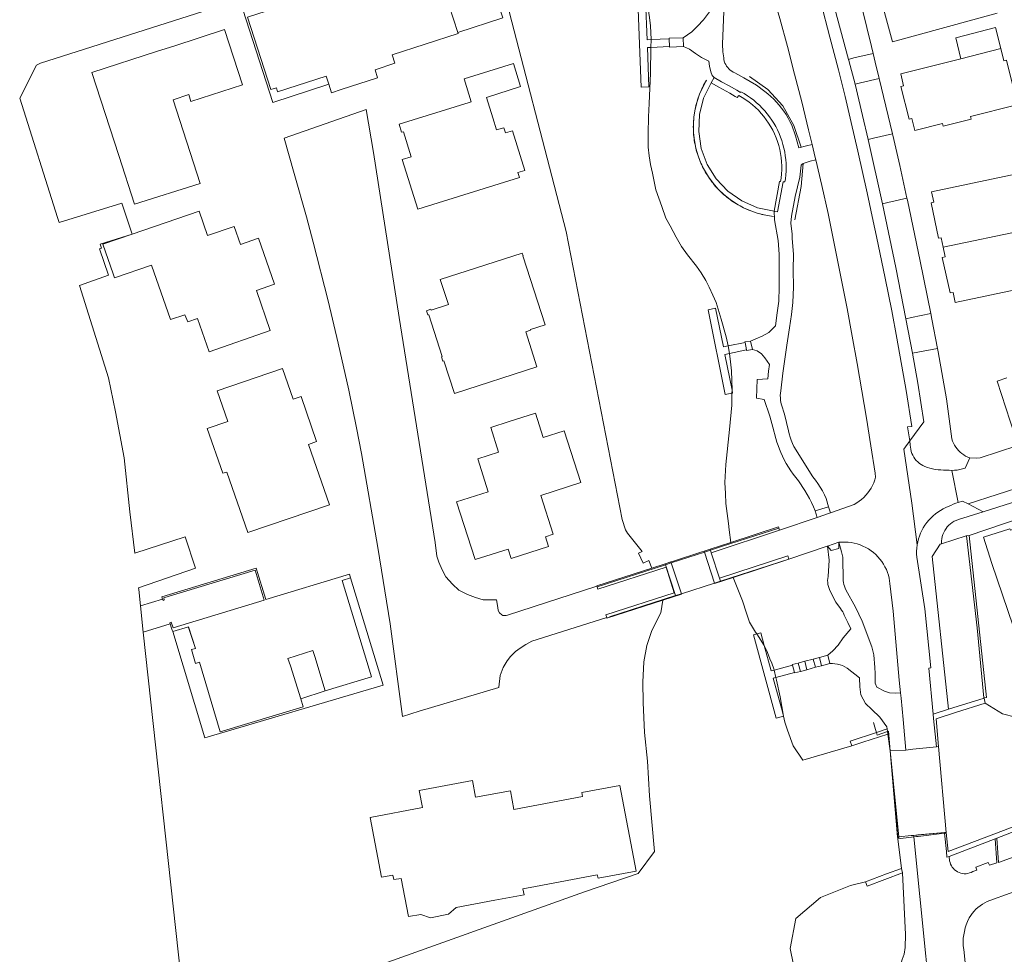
# Model space of a CAD drawing. Header units: metres. Extents: x 89888 to 94270, y 464165 to 468904.
# Tile 20 of 256: x 90819 to 90933, y 465674 to 465782. Entities that reach past the tile are written whole.
import ezdxf

# ---------------------------------------------------------------- set-up
doc = ezdxf.new("R2010")
doc.units = ezdxf.units.M
for name, color, linetype, lineweight in [('B_BEBOUWINGSGRENS_0', 251, 'CONTINUOUS', 13), ('B_LUIFEL_1', 251, 'CONTINUOUS', 13), ('B_OVERBOUWLIJN_LIJN_1', 251, 'CONTINUOUS', 13), ('B_TUSSENMUUR_0', 251, 'CONTINUOUS', 13), ('G_GRENS_ALGEMEEN_0', 251, 'CONTINUOUS', 13), ('K_KUNSTWERKGRENS_1', 251, 'CONTINUOUS', 13), ('K_STEIGER_1', 251, 'CONTINUOUS', 13), ('Q_BALUSTRADE_LIJN_1', 251, 'CONTINUOUS', 13), ('T_HEK_LIJN_0', 251, 'CONTINUOUS', 13), ('T_MUUR_30CM_0', 251, 'CONTINUOUS', 13), ('T_WALBESCHERMING_0', 251, 'CONTINUOUS', 13), ('V_WEGGRENS_0', 251, 'CONTINUOUS', 13), ('V_WEGGRENS_1', 251, 'CONTINUOUS', 13), ('W_WALBESCHERMING_LIJN_0', 251, 'CONTINUOUS', 13), ('W_WATERGRENS_0', 251, 'CONTINUOUS', 13)]:
    doc.layers.add(name, color=color, linetype=linetype, lineweight=lineweight)

msp = doc.modelspace()

# ---------------------------------------------------------------- linework, layer by layer
at = {"layer": 'B_BEBOUWINGSGRENS_0'}
for p, q in [((90845.13, 465774.84), (90843.07, 465781.23)), ((90933.06, 465777.63), (90932.71, 465779.02)), ((90863.72, 465769.42), (90864.59, 465766.54)), ((90882.28, 465734.91), (90879.87, 465734.14)), ((90835.95, 465715.33), (90835.91, 465715.46)), ((90836.77, 465712.64), (90836.73, 465712.75)), ((90838.89, 465712.3), (90837.07, 465711.73)), ((90861.2, 465683.39), (90862.48, 465683.62))]:
    msp.add_line(p, q, dxfattribs=at)
for points in [[(90930.54, 465789.65), (90918.43, 465786.33), (90920.21, 465779.81), (90932.28, 465783.11)], [(90869.99, 465780.87), (90868.48, 465785.52), (90867.56, 465788.36), (90864.67, 465787.43), (90863.27, 465786.97), (90862.97, 465787.92)], [(90855.3, 465785.75), (90845.7, 465782.67), (90848.4, 465774.31), (90849.04, 465774.51), (90849.19, 465774.04), (90854.8, 465775.84), (90855.1, 465774.91)], [(90843.07, 465781.23), (90837.19, 465779.32), (90835.31, 465778.73), (90827.75, 465776.27), (90830.84, 465766.67), (90832.67, 465761.07), (90840.23, 465763.47), (90837.12, 465773.12), (90838.92, 465773.71), (90839.18, 465772.92), (90845.13, 465774.84)], [(90855.1, 465774.91), (90855.42, 465773.92), (90856.53, 465774.29), (90860.72, 465775.64), (90860.44, 465776.59), (90862.72, 465777.34), (90862.42, 465778.29), (90870.02, 465780.75), (90869.99, 465780.87)], [(90932.71, 465779.02), (90932.09, 465781.45), (90927.49, 465780.27), (90928.08, 465777.86)], [(90864.59, 465766.54), (90863.55, 465766.23), (90865.37, 465760.49), (90877.11, 465764.14), (90876.93, 465764.72), (90877.72, 465764.97), (90876.3, 465769.55), (90875.51, 465769.31), (90875.32, 465769.89), (90874.46, 465769.63), (90874.02, 465771.02), (90873.31, 465773.37), (90877.25, 465774.64), (90876.42, 465777.31), (90870.71, 465775.53), (90871.55, 465772.89), (90871.32, 465772.81), (90863.24, 465770.29), (90863.5, 465769.37), (90863.72, 465769.42)], [(90928.08, 465777.86), (90921.15, 465776.13), (90921.48, 465774.72), (90921.17, 465774.64), (90922.12, 465770.89), (90922.43, 465770.96), (90922.76, 465769.57), (90925.95, 465770.36), (90926.03, 465770.06), (90929.29, 465770.89), (90929.2, 465771.19), (90934.38, 465772.48), (90934.06, 465773.9), (90934.29, 465773.96), (90933.34, 465777.7), (90933.06, 465777.63)], [(90939.39, 465758.91), (90938.03, 465765.31), (90924.7, 465762.49), (90924.96, 465761.29), (90924.65, 465761.22), (90925.5, 465757.13), (90925.83, 465757.2), (90926.05, 465756.09)], [(90832.4, 465757.61), (90829, 465756.44), (90830.18, 465753.04), (90830.35, 465752.58), (90834.64, 465754.04), (90836.81, 465747.75), (90838.48, 465748.31), (90838.8, 465747.49), (90839.93, 465747.87), (90841.28, 465744.02), (90848.33, 465746.47), (90846.73, 465751.12), (90848.81, 465751.82), (90846.96, 465757.14), (90844.91, 465756.43), (90844.16, 465758.5), (90841.1, 465757.46), (90840.11, 465760.27), (90832.4, 465757.61)], [(90926.05, 465756.09), (90926.26, 465754.99), (90925.93, 465754.92), (90926.85, 465750.82), (90927.18, 465750.89), (90927.43, 465749.7), (90940.74, 465752.52)], [(90868.9, 465749.48), (90866.9, 465748.84), (90866.87, 465748.93), (90866.38, 465748.77), (90866.54, 465748.28), (90866.64, 465748.3), (90868.2, 465743.48), (90868.11, 465743.45), (90868.27, 465742.95), (90868.37, 465742.98), (90869.63, 465739.21), (90879.13, 465742.3), (90877.85, 465746.32), (90878.4, 465746.52), (90878.4, 465746.59), (90880.09, 465747.14), (90877.5, 465755.1)], [(90877.5, 465755.1), (90877.54, 465755.11), (90877.44, 465755.43), (90867.95, 465752.37), (90868.9, 465749.48)], [(90849.75, 465742.09), (90842.22, 465739.52), (90843.45, 465735.98), (90841.06, 465735.16), (90842.85, 465730), (90843.33, 465730.12), (90845.74, 465723.16), (90855.18, 465726.35)], [(90855.18, 465726.35), (90852.76, 465733.33), (90853.69, 465733.66), (90851.91, 465738.86), (90850.98, 465738.55), (90849.75, 465742.09)], [(90933.41, 465741.01), (90932.28, 465740.63), (90934.28, 465734.48)], [(90879.87, 465734.14), (90878.97, 465736.96), (90875.94, 465735.99), (90873.79, 465735.3), (90874.69, 465732.46), (90872.3, 465731.68), (90873.51, 465727.88), (90869.85, 465726.7), (90872, 465720.04), (90875.81, 465721.26), (90876.17, 465720.17), (90880.48, 465721.56), (90880.13, 465722.67), (90881.02, 465722.96), (90879.6, 465727.44), (90884.21, 465728.93), (90882.28, 465734.91)], [(90942.67, 465720.79), (90939.38, 465719.75), (90937.79, 465724.7), (90933.81, 465723.42), (90933.74, 465723.6), (90930.71, 465722.63), (90931.66, 465719.58), (90934.75, 465710.54), (90944.92, 465713.75)], [(90835.91, 465715.46), (90835.81, 465715.74), (90846.71, 465719.06), (90847.82, 465715.42), (90857.48, 465718.37), (90857.62, 465717.94)], [(90836.73, 465712.75), (90836.9, 465712.81), (90837.11, 465712.17), (90847.64, 465715.37), (90846.59, 465718.83), (90836.67, 465715.82), (90836.03, 465715.62), (90836.1, 465715.38), (90835.95, 465715.33)], [(90857.62, 465717.94), (90856.64, 465717.63), (90860.01, 465706.52), (90854.69, 465704.9)], [(90837.07, 465711.73), (90837.02, 465711.89), (90836.94, 465712.12), (90836.77, 465712.64)], [(90839.72, 465709.78), (90838.91, 465712.22), (90838.89, 465712.3)], [(90851.86, 465703.97), (90852.12, 465703.06), (90842.57, 465700.15), (90840.17, 465708.2), (90839.69, 465708.05), (90839.24, 465709.65), (90839.72, 465709.78)], [(90854.69, 465704.9), (90853.48, 465708.85), (90853.27, 465709.54), (90850.38, 465708.64), (90850.67, 465707.78), (90851.86, 465703.97)], [(90862.48, 465683.62), (90862.6, 465683.1), (90863.46, 465683.25), (90864.31, 465678.84), (90865.71, 465679.09), (90866.85, 465678.71), (90868.9, 465679.12), (90869.8, 465679.89), (90874.26, 465680.73), (90877.65, 465681.36), (90877.52, 465682.03), (90878.96, 465682.3), (90886.09, 465683.66), (90886.21, 465683.26), (90890.6, 465684.08), (90888.71, 465693.98), (90884.3, 465693.15), (90884.38, 465692.71), (90876.46, 465691.21), (90876.06, 465693.36), (90872.03, 465692.61), (90871.68, 465694.55), (90865.55, 465693.39), (90865.92, 465691.44), (90859.86, 465690.27), (90861.2, 465683.39)]]:
    msp.add_lwpolyline(points, dxfattribs=at)
at = {"layer": 'B_LUIFEL_1'}
msp.add_line((90839.72, 465709.78), (90838.89, 465712.3), dxfattribs=at)
for points in [[(90869.99, 465780.87), (90875.2, 465782.56), (90872.47, 465790.99), (90862.97, 465787.92)], [(90855.68, 465786.09), (90855.46, 465786.84), (90845.16, 465783.52), (90848.62, 465772.81), (90855.1, 465774.91)], [(90837.07, 465711.73), (90840.77, 465699.45), (90861.38, 465705.55), (90857.62, 465717.94)]]:
    msp.add_lwpolyline(points, dxfattribs=at)
at = {"layer": 'B_OVERBOUWLIJN_LIJN_1'}
msp.add_line((90854.69, 465704.9), (90851.86, 465703.97), dxfattribs=at)
at = {"layer": 'B_TUSSENMUUR_0'}
for p, q in [((90928.08, 465777.86), (90932.71, 465779.02)), ((90926.05, 465756.09), (90939.39, 465758.91))]:
    msp.add_line(p, q, dxfattribs=at)
at = {"layer": 'G_GRENS_ALGEMEEN_0'}
for p, q in [((90899.24, 465775.07), (90899.58, 465775.68)), ((90920.19, 465769.18), (90918.65, 465775.58)), ((90928.73, 465722.77), (90929.05, 465722.81)), ((90908.23, 465720.08), (90901.79, 465717.98)), ((90926.67, 465702.76), (90930.77, 465704.04)), ((90930.77, 465704.04), (90930.88, 465703.47)), ((90918.34, 465700.08), (90919.59, 465700.49)), ((90935.13, 465689), (90932.23, 465687.88))]:
    msp.add_line(p, q, dxfattribs=at)
for points in [[(90906.52, 465760.25), (90907.14, 465763.69), (90907.25, 465763.67), (90907.34, 465764.07), (90907.39, 465764.55), (90907.41, 465765.02), (90907.41, 465765.49), (90907.38, 465765.97), (90907.34, 465766.44), (90907.27, 465766.91), (90907.17, 465767.37), (90907.06, 465767.83), (90906.92, 465768.29), (90906.75, 465768.73), (90906.57, 465769.17), (90906.36, 465769.6), (90906.13, 465770.01), (90905.89, 465770.42), (90905.62, 465770.81), (90905.33, 465771.19), (90905.03, 465771.55), (90904.7, 465771.9), (90904.36, 465772.23), (90904.01, 465772.54), (90903.64, 465772.84), (90903.25, 465773.12), (90902.85, 465773.38), (90902.44, 465773.62), (90902.26, 465773.37), (90902.04, 465773.5), (90901.41, 465773.89), (90900.12, 465774.58), (90899.24, 465775.07)], [(90924.6, 465748.45), (90923.38, 465754.5), (90921.91, 465761.54), (90921.86, 465761.76)], [(90929.05, 465722.81), (90936.96, 465725.53), (90937.39, 465725.67)], [(90901.51, 465722), (90907.03, 465723.81), (90907.16, 465723.42)], [(90930.73, 465704.1), (90929.96, 465712.18), (90928.73, 465722.77)], [(90929.05, 465722.81), (90931.05, 465704.14), (90930.73, 465704.1)], [(90886.05, 465716.96), (90886.03, 465717.01), (90892.4, 465719.06)], [(90893.67, 465715.37), (90887.22, 465713.28), (90887.2, 465713.34)], [(90915.49, 465698.54), (90915.32, 465699.1), (90918.34, 465700.08)], [(90921.35, 465683.9), (90917.28, 465682.33), (90917.06, 465682.85)]]:
    msp.add_lwpolyline(points, dxfattribs=at)
at = {"layer": 'K_KUNSTWERKGRENS_1'}
for p, q in [((90894.4, 465780.15), (90894.44, 465779.26)), ((90903.16, 465745.1), (90903.33, 465744.24)), ((90899.17, 465721.13), (90899.13, 465721.23)), ((90899.26, 465720.84), (90899.17, 465721.13)), ((90900.23, 465717.9), (90899.26, 465720.84)), ((90893.95, 465719.56), (90893.98, 465719.45)), ((90893.98, 465719.45), (90895.12, 465715.88)), ((90895.82, 465716.08), (90899.62, 465717.31)), ((90899.62, 465717.31), (90900.34, 465717.55)), ((90900.34, 465717.56), (90900.23, 465717.9)), ((90900.34, 465717.55), (90900.34, 465717.56)), ((90908.63, 465707.87), (90908.86, 465707)), ((90919.91, 465697.95), (90919.94, 465697.95)), ((90919.91, 465697.95), (90920.78, 465688.05)), ((90919.94, 465697.95), (90921.74, 465698.06)), ((90921.74, 465698.06), (90922.54, 465698.16)), ((90922.54, 465698.16), (90925.26, 465698.43)), ((90925.49, 465698.46), (90925.26, 465698.43)), ((90926.4, 465688.56), (90925.49, 465698.46)), ((90922.62, 465688.21), (90926.2, 465688.54)), ((90926.2, 465688.54), (90926.4, 465688.56)), ((90920.91, 465688.06), (90920.78, 465688.05)), ((90922.36, 465688.19), (90920.91, 465688.06)), ((90922.62, 465688.21), (90922.36, 465688.19))]:
    msp.add_line(p, q, dxfattribs=at)
for points in [[(90899.13, 465721.23), (90899.13, 465721.25), (90893.94, 465719.57), (90893.95, 465719.56)], [(90895.12, 465715.88), (90895.13, 465715.85), (90895.82, 465716.08)]]:
    msp.add_lwpolyline(points, dxfattribs=at)
at = {"layer": 'K_STEIGER_1'}
for p, q in [((90894.4, 465780.15), (90892.33, 465780.06)), ((90892.3, 465779.17), (90894.44, 465779.26)), ((90903.16, 465745.1), (90901.21, 465744.7)), ((90901.35, 465743.83), (90903.33, 465744.24)), ((90901.73, 465739.26), (90901.67, 465739.58)), ((90901.65, 465739.24), (90901.73, 465739.26)), ((90908.63, 465707.87), (90906.52, 465707.29)), ((90906.73, 465706.44), (90908.86, 465707)), ((90907.61, 465701.98), (90907.48, 465702.46))]:
    msp.add_line(p, q, dxfattribs=at)
for points in [[(90892.33, 465780.06), (90891.85, 465780.04), (90891.66, 465784.58), (90890.77, 465784.55), (90891.17, 465774.56), (90892.07, 465774.6)], [(90892.07, 465774.6), (90891.9, 465779.15), (90892.3, 465779.17)], [(90901.21, 465744.7), (90900.68, 465744.59), (90899.76, 465749.07), (90898.89, 465748.89), (90900.86, 465739.08), (90901.65, 465739.24)], [(90901.67, 465739.58), (90900.84, 465743.72), (90901.35, 465743.83)], [(90904.52, 465711.47), (90904.13, 465711.36), (90906.74, 465701.74), (90907.61, 465701.98)], [(90905.39, 465710.12), (90904.99, 465711.6), (90904.52, 465711.47)], [(90906.52, 465707.29), (90906.49, 465707.28), (90906.19, 465707.2), (90905.39, 465710.12)], [(90907.48, 465702.46), (90906.41, 465706.35), (90906.72, 465706.44), (90906.73, 465706.44)]]:
    msp.add_lwpolyline(points, dxfattribs=at)
at = {"layer": 'Q_BALUSTRADE_LIJN_1'}
for p, q in [((90898.5, 465720.91), (90894.65, 465719.67)), ((90899.17, 465721.13), (90898.5, 465720.91)), ((90893.98, 465719.45), (90886.07, 465716.89)), ((90894.65, 465719.67), (90893.98, 465719.45)), ((90908.23, 465720.08), (90900.34, 465717.56)), ((90886.07, 465716.89), (90886.07, 465716.89)), ((90899.62, 465717.32), (90895.81, 465716.1)), ((90900.34, 465717.56), (90899.62, 465717.32)), ((90895.12, 465715.88), (90887.52, 465713.45)), ((90895.81, 465716.1), (90895.12, 465715.88)), ((90919.94, 465697.95), (90920.91, 465688.06)), ((90920.91, 465688.06), (90920.92, 465687.92))]:
    msp.add_line(p, q, dxfattribs=at)
for points in [[(90907.06, 465723.68), (90900.57, 465721.58), (90899.17, 465721.13)], [(90917.99, 465701.22), (90918.23, 465700.44), (90918.34, 465700.08)], [(90918.34, 465700.08), (90918.43, 465699.79), (90919.62, 465700.2)], [(90919.62, 465700.2), (90919.72, 465700.23), (90919.94, 465697.95)]]:
    msp.add_lwpolyline(points, dxfattribs=at)
at = {"layer": 'T_HEK_LIJN_0'}
for p, q in [((90898.73, 465775.39), (90898.28, 465774.59)), ((90898.73, 465775.39), (90898.73, 465775.39)), ((90897.92, 465773.76), (90897.62, 465772.9)), ((90898.28, 465774.59), (90897.92, 465773.76)), ((90897.62, 465772.9), (90897.4, 465772.02)), ((90897.4, 465772.02), (90897.26, 465771.13)), ((90897.26, 465771.13), (90897.2, 465770.22)), ((90897.2, 465770.22), (90897.21, 465769.31)), ((90897.21, 465769.31), (90897.31, 465768.41)), ((90897.31, 465768.41), (90897.49, 465767.52)), ((90897.49, 465767.52), (90897.74, 465766.65)), ((90897.74, 465766.65), (90898.07, 465765.8)), ((90898.07, 465765.8), (90898.47, 465764.99)), ((90898.47, 465764.99), (90898.94, 465764.21)), ((90898.94, 465764.21), (90899.47, 465763.48)), ((90899.47, 465763.48), (90900.07, 465762.79)), ((90900.07, 465762.79), (90900.73, 465762.17)), ((90900.73, 465762.17), (90901.44, 465761.6)), ((90901.44, 465761.6), (90902.19, 465761.1)), ((90902.19, 465761.1), (90902.99, 465760.66)), ((90902.99, 465760.66), (90903.82, 465760.29)), ((90903.82, 465760.29), (90904.68, 465760)), ((90904.68, 465760), (90905.56, 465759.79)), ((90905.56, 465759.79), (90906.46, 465759.65))]:
    msp.add_line(p, q, dxfattribs=at)
for points in [[(90909.65, 465767.66), (90908.8, 465770.14), (90907.53, 465772.4), (90905.78, 465774.3), (90903.66, 465775.8)], [(90908.93, 465759.26), (90909.65, 465763.11), (90909.86, 465765.77)]]:
    msp.add_lwpolyline(points, dxfattribs=at)
for start, end in [(148.4736, 153.4915), (158.5094, 163.5272), (153.4915, 158.5094), (163.5272, 168.5451), (168.5451, 173.563), (173.563, 178.5809), (178.5809, 183.5987), (183.5987, 188.6166), (188.6166, 193.6345), (193.6345, 198.6524), (198.6524, 203.6702), (203.6702, 208.6881), (208.6881, 213.706), (213.706, 218.7239), (218.7239, 223.7417), (223.7417, 228.7596), (228.7596, 233.7775), (233.7775, 238.7953), (238.7953, 243.8132), (243.8132, 248.8311), (248.8311, 253.849), (253.849, 258.8668), (258.8668, 263.8847)]:
    msp.add_arc((90907.56, 465769.96), 10.37, start, end, dxfattribs=at)
at = {"layer": 'T_MUUR_30CM_0'}
msp.add_lwpolyline([(90917.78, 465779.28), (90916.18, 465785.73), (90916.07, 465785.72), (90915.02, 465789.1), (90915.48, 465789.24)], dxfattribs=at)
at = {"layer": 'T_WALBESCHERMING_0'}
for p, q in [((90829.66, 465752.86), (90826.31, 465751.69)), ((90901.21, 465744.7), (90901.35, 465743.83)), ((90901.67, 465739.58), (90901.65, 465739.24)), ((90832.71, 465720.79), (90838.52, 465722.67)), ((90892.4, 465719.06), (90892.04, 465719.95)), ((90833.34, 465714.71), (90835.91, 465715.46)), ((90833.67, 465711.67), (90833.34, 465714.71)), ((90836.77, 465712.64), (90833.67, 465711.67)), ((90833.67, 465711.67), (90838.35, 465668.78)), ((90904.52, 465711.47), (90905.39, 465710.12)), ((90906.52, 465707.29), (90906.73, 465706.44))]:
    msp.add_line(p, q, dxfattribs=at)
for points in [[(90890.17, 465798.68), (90890.03, 465797.71), (90890.03, 465796.93), (90890, 465794.96), (90890.12, 465793.73), (90890.27, 465792.34), (90890.41, 465790.89), (90890.81, 465789.21), (90891.24, 465787.06), (90891.82, 465784.62), (90892.14, 465782.63), (90892.26, 465781.66), (90892.33, 465780.06)], [(90863.65, 465790.68), (90821.8, 465777.34), (90821.33, 465777.11), (90819.4, 465773.29)], [(90888.99, 465724.68), (90882.49, 465757.93), (90874.86, 465787.49)], [(90892.3, 465779.17), (90892.25, 465776.18), (90892.09, 465772.69), (90892.02, 465771.14), (90891.97, 465769.22), (90891.99, 465767.65), (90892.11, 465766.65), (90892.26, 465765.66), (90892.46, 465764.63), (90892.87, 465762.73), (90893.54, 465760.81), (90894.03, 465759.46), (90894.5, 465758.55), (90895.2, 465757.25), (90895.84, 465756.17), (90896.51, 465755.21), (90897.54, 465753.91), (90898.08, 465753.15), (90898.64, 465752.24), (90899.02, 465751.47), (90899.45, 465750.58), (90899.83, 465749.71), (90900.41, 465747.81), (90900.97, 465745.77), (90901.21, 465744.7)], [(90819.4, 465773.29), (90823.78, 465759.53), (90823.96, 465758.97)], [(90823.96, 465758.97), (90831.2, 465761.17), (90832.4, 465757.61)], [(90826.31, 465751.69), (90829.66, 465741.02), (90830.48, 465737.09), (90831.45, 465731.8), (90832.11, 465725.56), (90832.71, 465720.79)], [(90901.35, 465743.83), (90901.48, 465742.88), (90901.6, 465741.83), (90901.67, 465739.58)], [(90901.65, 465739.24), (90901.64, 465737.85), (90901.35, 465735.04), (90900.95, 465731.02), (90900.83, 465728.94), (90900.89, 465727.69), (90900.96, 465726.52), (90901.1, 465725.35), (90901.24, 465724.2), (90901.34, 465723.46), (90901.51, 465722)], [(90891.28, 465720.97), (90889.6, 465723.08), (90889.34, 465723.48), (90888.99, 465724.68)], [(90838.52, 465722.67), (90839.69, 465719.06), (90833.13, 465716.79)], [(90901.79, 465717.98), (90902.86, 465715.28), (90903.33, 465713.85), (90903.69, 465712.82), (90904.38, 465711.66), (90904.52, 465711.47)], [(90833.13, 465716.79), (90833.14, 465716.59), (90833.34, 465714.71)], [(90884.63, 465681.7), (90890.81, 465683.82), (90892.71, 465686.34), (90892.13, 465692.79), (90891.91, 465696.77), (90891.55, 465700.08), (90891.41, 465703.53), (90891.37, 465705.9), (90891.46, 465708.23), (90891.82, 465710.11), (90892.4, 465711.85), (90893.43, 465713.91), (90893.67, 465715.37)], [(90905.39, 465710.12), (90905.77, 465709.32), (90906.02, 465708.6), (90906.27, 465708.08), (90906.49, 465707.44), (90906.52, 465707.29)], [(90906.73, 465706.44), (90906.8, 465706.12), (90907.21, 465704.19), (90907.61, 465701.98)], [(90907.61, 465701.98), (90907.74, 465701.26), (90908.05, 465700.34), (90908.72, 465698.54), (90909.84, 465696.89), (90915.49, 465698.54)], [(90917.06, 465682.85), (90915.33, 465682.43), (90911.87, 465681.05), (90909.02, 465678.63)], [(90838.35, 465668.78), (90841.89, 465666.4), (90884.63, 465681.7)], [(90909.02, 465678.63), (90908.38, 465675.14), (90909.88, 465667.8), (90910.64, 465664.73), (90910.91, 465663.23)]]:
    msp.add_lwpolyline(points, dxfattribs=at)
at = {"layer": 'V_WEGGRENS_0'}
for p, q in [((90896.07, 465779.26), (90896.03, 465780.27)), ((90917.97, 465778.46), (90917.78, 465779.28)), ((90919.02, 465761.11), (90917.37, 465768.52)), ((90922.5, 465743.87), (90921.73, 465747.85)), ((90904.03, 465744.3), (90903.81, 465745.27)), ((90921.93, 465735.36), (90922.18, 465733.76)), ((90921.51, 465732.78), (90922.18, 465733.76)), ((90928.58, 465730.61), (90929.12, 465731.78)), ((90928.93, 465726.47), (90946.89, 465732.28)), ((90927.79, 465726.65), (90927.04, 465730.34)), ((90930.68, 465725.56), (90936.78, 465727.51)), ((90911.27, 465725.66), (90912.81, 465726.13)), ((90913.05, 465725.45), (90912.81, 465726.13)), ((90928.29, 465726.8), (90927.79, 465726.65)), ((90928.29, 465726.8), (90928.93, 465726.47)), ((90928.93, 465726.47), (90930.68, 465725.56)), ((90911.49, 465724.89), (90907.16, 465723.42)), ((90911.27, 465725.66), (90911.49, 465724.89)), ((90907.16, 465723.42), (90899.26, 465720.84)), ((90912.68, 465721.61), (90914.01, 465722.04)), ((90886.07, 465716.89), (90886.05, 465716.96)), ((90912.72, 465709), (90911.76, 465708.75)), ((90912.97, 465708.05), (90912.72, 465709)), ((90910.05, 465708.3), (90909.31, 465708.1)), ((90909.31, 465708.1), (90909.56, 465707.14)), ((90911.03, 465708.56), (90910.05, 465708.3)), ((90910.05, 465708.3), (90910.29, 465707.33)), ((90911.76, 465708.75), (90911.03, 465708.56)), ((90911.03, 465708.56), (90911.29, 465707.61)), ((90911.29, 465707.61), (90912.01, 465707.78)), ((90912.01, 465707.78), (90911.76, 465708.75)), ((90912.01, 465707.78), (90912.97, 465708.05)), ((90909.56, 465707.14), (90910.29, 465707.33)), ((90910.29, 465707.33), (90911.29, 465707.61)), ((90930.73, 465704.1), (90930.77, 465704.04)), ((90924.9, 465702.2), (90926.67, 465702.76)), ((90919.59, 465700.49), (90919.62, 465700.2)), ((90919.62, 465700.2), (90919.65, 465699.88)), ((90926.21, 465688.45), (90926.2, 465688.54)), ((90922.64, 465688.03), (90922.62, 465688.21)), ((90932.03, 465687.8), (90926.75, 465685.77)), ((90932.23, 465687.88), (90932.03, 465687.8)), ((90926.75, 465685.77), (90926.45, 465685.71)), ((90921.23, 465684.4), (90921.35, 465683.9))]:
    msp.add_line(p, q, dxfattribs=at)
for points in [[(90901.41, 465801.36), (90902.13, 465799.08), (90903.83, 465793.72), (90907.19, 465782.48), (90908.05, 465779.28), (90908.89, 465776.08), (90909.71, 465772.88), (90910.5, 465769.66), (90910.92, 465767.95)], [(90921.93, 465735.36), (90922.43, 465735.4), (90921.76, 465739.56), (90920.71, 465745.6), (90920.1, 465748.77), (90919.33, 465752.53), (90918.34, 465757.32), (90917.96, 465759.11), (90917.26, 465762.39), (90916.19, 465767.2), (90915.42, 465770.48), (90914.71, 465773.51), (90913.94, 465776.56), (90912.97, 465780.33), (90911.9, 465784.35), (90910.93, 465787.6), (90910.22, 465789.98)], [(90911.58, 465790.39), (90912.43, 465787.53), (90913.26, 465784.6), (90915.1, 465777.77)], [(90899.05, 465783.27), (90898.37, 465782.34), (90897.69, 465781.6), (90897, 465780.96), (90896.03, 465780.27)], [(90910.92, 465767.95), (90910.27, 465767.81), (90909.39, 465767.58), (90909, 465768.97), (90908.55, 465770.2), (90908.35, 465770.61), (90908.13, 465771.01), (90907.9, 465771.41), (90907.65, 465771.79), (90907.38, 465772.16), (90907.09, 465772.51), (90906.79, 465772.86), (90906.47, 465773.19), (90906.14, 465773.5), (90905.8, 465773.8), (90905.44, 465774.08), (90904.5, 465774.82), (90903.04, 465775.66), (90901.99, 465776.23), (90901.8, 465776.31), (90901.62, 465776.41), (90901.45, 465776.53), (90901.3, 465776.67), (90901.16, 465776.83), (90901.03, 465776.99), (90900.93, 465777.17), (90900.84, 465777.36), (90900.77, 465777.56), (90900.72, 465777.76), (90900.7, 465777.97), (90900.59, 465778.66), (90900.56, 465779.54), (90900.7, 465783.31)], [(90896.03, 465780.27), (90894.39, 465780.23), (90894.4, 465780.15)], [(90894.44, 465779.26), (90894.45, 465779.2), (90896.07, 465779.26)], [(90896.07, 465779.26), (90896.74, 465778.95), (90897.44, 465778.45), (90898.14, 465777.99), (90898.97, 465777.58)], [(90915.1, 465777.77), (90915.72, 465777.94), (90917.97, 465778.46)], [(90918.65, 465775.58), (90918.2, 465777.45), (90917.97, 465778.46)], [(90898.97, 465777.58), (90899.05, 465776.99), (90899.2, 465776.36), (90899.37, 465775.93), (90899.58, 465775.68)], [(90915.88, 465774.9), (90915.14, 465777.64), (90915.1, 465777.77)], [(90899.24, 465775.07), (90898.38, 465773.3), (90897.9, 465771.4), (90897.81, 465769.44), (90898.11, 465767.49), (90898.8, 465765.65), (90899.84, 465763.99), (90901.19, 465762.56), (90902.8, 465761.44), (90904.6, 465760.66), (90906.52, 465760.25)], [(90899.58, 465775.68), (90900.46, 465775.19), (90901.33, 465774.71), (90902.21, 465774.22), (90902.62, 465773.97), (90902.68, 465774.05), (90903.07, 465773.83), (90903.44, 465773.59), (90903.81, 465773.34), (90904.16, 465773.07), (90904.5, 465772.78), (90904.82, 465772.48), (90905.14, 465772.16), (90905.44, 465771.84), (90905.72, 465771.5), (90905.99, 465771.15), (90906.25, 465770.78), (90906.48, 465770.41), (90906.7, 465770.02), (90906.91, 465769.63), (90907.09, 465769.22), (90907.26, 465768.81), (90907.41, 465768.4), (90907.54, 465767.97), (90907.65, 465767.54), (90907.74, 465767.1), (90907.81, 465766.66), (90907.86, 465766.22), (90907.9, 465765.78), (90907.91, 465765.33), (90907.9, 465764.88), (90907.88, 465764.44), (90907.83, 465763.99), (90907.76, 465763.63), (90907.57, 465763.66), (90906.92, 465760.18), (90906.62, 465760.23), (90906.52, 465760.25)], [(90915.88, 465774.9), (90916.5, 465775.06), (90918.65, 465775.58)], [(90917.37, 465768.52), (90916.73, 465771.3), (90915.88, 465774.9)], [(90886.05, 465716.96), (90875.72, 465713.62), (90875.59, 465713.59), (90875.46, 465713.57), (90875.33, 465713.58), (90875.2, 465713.6), (90875.08, 465713.65), (90874.81, 465713.88), (90874.66, 465714.15), (90874.61, 465714.5), (90874.47, 465715.4), (90873.7, 465715.39), (90872.94, 465715.38), (90872.05, 465715.66), (90871.13, 465716), (90870.12, 465716.51), (90869.37, 465717.2), (90868.61, 465718.07), (90868.17, 465718.85), (90867.81, 465719.74), (90867.59, 465720.42), (90867.37, 465722.03), (90863.24, 465747.99), (90860.24, 465767.03), (90859.43, 465771.99), (90849.93, 465768.7), (90851.1, 465764.59), (90852.52, 465759.61), (90853.3, 465756.7), (90855.04, 465749.91), (90856.18, 465745.03), (90857.4, 465739.58), (90858.31, 465735.25), (90858.88, 465732.29), (90860.76, 465721.42), (90862.17, 465712.61), (90863.61, 465701.95), (90865.53, 465702.53), (90874.74, 465705.27), (90874.77, 465705.71), (90874.79, 465705.96), (90874.89, 465706.65), (90875.25, 465707.57), (90875.71, 465708.35), (90876.09, 465708.87), (90876.65, 465709.43), (90877.19, 465709.83), (90877.83, 465710.24), (90878.55, 465710.62), (90887.2, 465713.34)], [(90920.19, 465769.18), (90918.01, 465768.68), (90917.37, 465768.52)], [(90921.86, 465761.76), (90921.02, 465765.53), (90920.23, 465769.02), (90920.19, 465769.18)], [(90911.34, 465766.17), (90911.28, 465766.45), (90910.92, 465767.95)], [(90912.81, 465726.13), (90912.55, 465727.09), (90912.33, 465727.53), (90912.1, 465727.97), (90911.85, 465728.39), (90911.58, 465728.81), (90911.3, 465729.21), (90911.01, 465729.61), (90908.78, 465733.11), (90908.63, 465733.46), (90908.49, 465733.82), (90908.37, 465734.18), (90908.27, 465734.55), (90908.19, 465734.92), (90907.71, 465736.82), (90907.37, 465737.9), (90907.3, 465738.17), (90907.26, 465738.44), (90907.24, 465738.72), (90907.23, 465738.99), (90907.25, 465739.27), (90907.29, 465739.54), (90907.51, 465741.55), (90907.97, 465744.78), (90908.3, 465746.8), (90908.52, 465748.32), (90908.7, 465749.73), (90908.76, 465751.48), (90908.73, 465753.48), (90908.75, 465755.31), (90908.62, 465757.09), (90908.62, 465757.61), (90908.47, 465758.89), (90908.51, 465759.67), (90908.96, 465761.97), (90909.49, 465764.17), (90909.65, 465765.56), (90909.76, 465765.7), (90909.86, 465765.77)], [(90909.86, 465765.77), (90910.68, 465766.04), (90911.34, 465766.17)], [(90911.34, 465766.17), (90912.04, 465763.22), (90912.77, 465760), (90914.75, 465750), (90914.95, 465749.01), (90915.54, 465745.85), (90916.11, 465742.69), (90916.66, 465739.53), (90917.19, 465736.36), (90917.69, 465733.19), (90918.18, 465730.02), (90918.24, 465729.56)], [(90919.02, 465761.11), (90919.66, 465761.26), (90921.86, 465761.76)], [(90906.52, 465760.25), (90906.55, 465759.34), (90906.56, 465759.27), (90906.99, 465756.88), (90907.11, 465755.28), (90907.09, 465753.5), (90907.09, 465753.45), (90907.12, 465751.49), (90907.06, 465749.86), (90906.89, 465748.52), (90906.68, 465747.04)], [(90921.73, 465747.85), (90920.57, 465753.75), (90919.02, 465761.11)], [(90994.76, 465752.7), (90968.54, 465744.24), (90964.79, 465743.02), (90957.17, 465740.56), (90949.36, 465738.02), (90930.33, 465731.79), (90929.91, 465731.76), (90929.12, 465731.78)], [(90924.6, 465748.45), (90922.37, 465747.99), (90921.73, 465747.85)], [(90925.39, 465744.41), (90924.74, 465747.78), (90924.6, 465748.45)], [(90906.68, 465747.04), (90905.9, 465746.26), (90905.15, 465745.82), (90904.41, 465745.51), (90903.81, 465745.27)], [(90903.81, 465745.27), (90903.14, 465745.17), (90903.16, 465745.1)], [(90903.33, 465744.24), (90903.34, 465744.17), (90904.03, 465744.3)], [(90904.03, 465744.3), (90904.55, 465744.12), (90905.07, 465743.8), (90905.45, 465743.33), (90905.99, 465742.55)], [(90925.39, 465744.41), (90923.12, 465743.97), (90922.5, 465743.87)], [(90929.12, 465731.78), (90928.88, 465731.88), (90928.64, 465731.99), (90928.42, 465732.12), (90928.2, 465732.27), (90928, 465732.44), (90927.82, 465732.62), (90927.64, 465732.82), (90927.49, 465733.03), (90927.35, 465733.26), (90927.23, 465733.49), (90927.13, 465733.73), (90927.05, 465733.98), (90926.42, 465738.58), (90925.46, 465744.01), (90925.39, 465744.41)], [(90922.18, 465733.76), (90923.82, 465735.93), (90923.1, 465740.4), (90922.5, 465743.87)], [(90905.99, 465742.55), (90905.89, 465741.78), (90905.8, 465740.91), (90904.55, 465740.83), (90904.47, 465738.66), (90905.36, 465738.52), (90906.01, 465736.58), (90906.37, 465735.33), (90906.71, 465734.03), (90906.84, 465733.61), (90906.98, 465733.2), (90907.13, 465732.79), (90907.3, 465732.39), (90907.48, 465731.99), (90907.7, 465731.56), (90907.93, 465731.13), (90908.18, 465730.71), (90908.45, 465730.3), (90908.73, 465729.91), (90909.03, 465729.52), (90909.34, 465729.15), (90910.05, 465728.02), (90910.33, 465727.57), (90910.6, 465727.11), (90910.84, 465726.63), (90911.07, 465726.15), (90911.27, 465725.66)], [(91094.22, 465737.26), (91090.2, 465737.04), (91088.21, 465736.91), (91086.71, 465736.82), (91085.21, 465736.7), (91083.72, 465736.56), (91082.22, 465736.4), (91080.73, 465736.21), (91079.24, 465736), (91075.78, 465735.43), (91072.81, 465734.84), (91071.83, 465734.65), (91070.85, 465734.45), (91069.87, 465734.22), (91068.9, 465733.98), (91067.93, 465733.72), (91066.96, 465733.45), (91066, 465733.15), (91063.61, 465732.41), (91060.74, 465731.48), (90932.44, 465685.08), (90932.23, 465687.88)], [(90921.51, 465732.78), (90922.42, 465726.54), (90923.04, 465721.73)], [(90922.18, 465733.76), (90922.25, 465733.25), (90922.26, 465733.01), (90922.3, 465732.77), (90922.35, 465732.53), (90922.43, 465732.3), (90922.53, 465732.08), (90922.65, 465731.87), (90922.78, 465731.67), (90922.94, 465731.48), (90923.11, 465731.31), (90923.29, 465731.15), (90923.49, 465731.01), (90923.7, 465730.89), (90923.92, 465730.79), (90924.22, 465730.67), (90924.52, 465730.58), (90924.82, 465730.5), (90925.13, 465730.44), (90925.45, 465730.4)], [(90927.04, 465730.34), (90927.36, 465730.35), (90927.67, 465730.38), (90927.98, 465730.43), (90928.28, 465730.51), (90928.58, 465730.61)], [(90918.24, 465729.56), (90918.14, 465729.23), (90918.02, 465728.91), (90917.88, 465728.59), (90917.72, 465728.29), (90917.53, 465728), (90917.33, 465727.73), (90917.11, 465727.46), (90916.87, 465727.22), (90916.62, 465726.99), (90916.35, 465726.78), (90916.07, 465726.58), (90915.77, 465726.41), (90913.05, 465725.45)], [(90925.45, 465730.4), (90925.77, 465730.39), (90926.09, 465730.37), (90926.41, 465730.36), (90926.73, 465730.35), (90927.04, 465730.34)], [(90923.04, 465721.73), (90923.1, 465722.08), (90923.19, 465722.42), (90923.3, 465722.76), (90923.43, 465723.09), (90923.58, 465723.41), (90923.75, 465723.72), (90923.94, 465724.02), (90924.15, 465724.31), (90924.37, 465724.58), (90924.61, 465724.84), (90924.87, 465725.09), (90925.14, 465725.32), (90925.43, 465725.53), (90925.72, 465725.72), (90926.03, 465725.89), (90926.35, 465726.04)], [(90927.79, 465726.65), (90927.5, 465726.54), (90927.21, 465726.43), (90926.92, 465726.3), (90926.63, 465726.18), (90926.35, 465726.04)], [(90913.05, 465725.45), (90912.93, 465725.41), (90911.49, 465724.89)], [(90925.85, 465721.86), (90925.85, 465722.19), (90925.88, 465722.44), (90925.93, 465722.7), (90926.01, 465722.94), (90926.11, 465723.18), (90926.23, 465723.41), (90926.37, 465723.62), (90926.52, 465723.82), (90926.7, 465724.01), (90926.89, 465724.18), (90927.1, 465724.33), (90927.32, 465724.46), (90927.55, 465724.57), (90927.8, 465724.66), (90930.68, 465725.56)], [(90925.85, 465721.86), (90928.68, 465722.78), (90928.73, 465722.77)], [(90908.23, 465720.08), (90912.63, 465721.6), (90912.68, 465721.61)], [(90914.01, 465722.04), (90913.99, 465721.33), (90913.1, 465721.08), (90912.68, 465721.61)], [(90912.68, 465721.61), (90912.89, 465719.98), (90912.75, 465718.1), (90912.71, 465717.87), (90912.7, 465717.63), (90912.71, 465717.4), (90912.74, 465717.16), (90912.79, 465716.93), (90912.87, 465716.71), (90912.96, 465716.49), (90913.64, 465715.13), (90914.19, 465714.38), (90914.32, 465714.21), (90914.44, 465714.03), (90914.54, 465713.84), (90914.62, 465713.64), (90915.04, 465712.77), (90915.37, 465712.05)], [(90914.01, 465722.04), (90914.37, 465722.07), (90914.72, 465722.07), (90915.07, 465722.05), (90915.43, 465722.01), (90915.77, 465721.94), (90916.12, 465721.85), (90916.46, 465721.74), (90916.78, 465721.6), (90917.1, 465721.45), (90917.41, 465721.27), (90917.71, 465721.07), (90917.99, 465720.86), (90918.26, 465720.62), (90918.51, 465720.37), (90918.74, 465720.1), (90918.95, 465719.82), (90919.15, 465719.52), (90919.32, 465719.22), (90919.48, 465718.9), (90919.61, 465718.57), (90919.72, 465718.23), (90919.81, 465717.89)], [(90921.12, 465704.66), (90920.49, 465704.61), (90919.86, 465704.67), (90919.26, 465704.84), (90918.38, 465705.31), (90918.18, 465705.79), (90918.19, 465706.89), (90918.15, 465707.59), (90918.13, 465708.08), (90918.09, 465708.56), (90918.02, 465709.04), (90917.93, 465709.52), (90917.82, 465709.99), (90916.7, 465712.92), (90915.91, 465714.55), (90914.82, 465716.56), (90914.71, 465716.76), (90914.63, 465716.96), (90914.57, 465717.17), (90914.52, 465717.38), (90914.49, 465717.6), (90914.46, 465720.33), (90914.32, 465720.92), (90914.01, 465722.04)], [(90923.04, 465721.73), (90923, 465721.38), (90922.97, 465721.02), (90922.98, 465720.67), (90923, 465720.32), (90923.93, 465714.37), (90924.61, 465707.53), (90924.38, 465707.51), (90924.9, 465702.2)], [(90926.67, 465702.76), (90924.76, 465720.39), (90925.69, 465721.81), (90925.85, 465721.86)], [(90899.26, 465720.84), (90899.26, 465720.84), (90900.22, 465717.9), (90900.23, 465717.9)], [(90900.23, 465717.9), (90908.11, 465720.47), (90908.23, 465720.08)], [(90887.2, 465713.34), (90887.09, 465713.67), (90894.96, 465716.22), (90894.04, 465719.16), (90886.16, 465716.62), (90886.07, 465716.89)], [(90919.81, 465717.89), (90919.89, 465717.28), (90920.26, 465714.1), (90920.97, 465706.11), (90921.12, 465704.66)], [(90915.37, 465712.05), (90914.5, 465711.01), (90913.93, 465710.15), (90913.3, 465709.51), (90912.72, 465709)], [(90909.31, 465708.1), (90908.62, 465707.92), (90908.63, 465707.87)], [(90912.97, 465708.05), (90913.26, 465708.03), (90913.55, 465708), (90913.85, 465707.96), (90914.14, 465707.9), (90914.42, 465707.82), (90914.97, 465707.51), (90916.38, 465706.4)], [(90908.86, 465707), (90908.87, 465706.96), (90909.56, 465707.14)], [(90916.38, 465706.4), (90916.41, 465705.36), (90916.55, 465704.43), (90917.08, 465703.45), (90917.82, 465702.75), (90918.73, 465701.84), (90919.54, 465700.72), (90919.59, 465700.49)], [(90921.12, 465704.66), (90921.19, 465704.03), (90921.42, 465701.57), (90921.74, 465698.06)], [(90925.26, 465698.43), (90924.94, 465701.71), (90924.9, 465702.2)], [(90926.45, 465685.71), (90926.41, 465686.35), (90926.21, 465688.45)], [(90929.54, 465616.43), (90924.19, 465672.74), (90924.04, 465674.25), (90922.64, 465688.03)], [(90932.03, 465687.8), (90932.23, 465685.04), (90931.38, 465684.77), (90931.25, 465685.08), (90929.82, 465684.55), (90929.94, 465684.2), (90929.45, 465684.03), (90929.26, 465683.94), (90929.07, 465683.87), (90928.88, 465683.82), (90928.68, 465683.79), (90928.48, 465683.79), (90928.27, 465683.81), (90928.08, 465683.85), (90927.88, 465683.92), (90927.7, 465684.01), (90927.53, 465684.11), (90927.37, 465684.24), (90927.23, 465684.38), (90927.1, 465684.54), (90926.99, 465684.71), (90926.9, 465684.89), (90926.84, 465685.08), (90926.79, 465685.28), (90926.75, 465685.77)], [(90921.35, 465683.9), (90921.7, 465676.78), (90921.66, 465675.27), (90921.54, 465674.48), (90921.32, 465673.87), (90920.88, 465672.46), (90920.03, 465669.87), (90919.04, 465666.56), (90918.67, 465665.97)], [(90938.48, 465683.25), (90931.42, 465680.68), (90931.12, 465680.56), (90930.84, 465680.42), (90930.57, 465680.26), (90930.31, 465680.08), (90930.06, 465679.89), (90929.83, 465679.68), (90929.61, 465679.45), (90929.41, 465679.21), (90929.22, 465678.96), (90929.05, 465678.69), (90928.84, 465678.28), (90928.7, 465677.9), (90928.59, 465677.52), (90928.49, 465677.13), (90928.42, 465676.74), (90928.37, 465676.34), (90928.34, 465675.94)], [(90928.34, 465675.94), (90928.36, 465675.47), (90928.41, 465675.04), (90928.57, 465673.54), (90928.6, 465673.03)]]:
    msp.add_lwpolyline(points, dxfattribs=at)
at = {"layer": 'V_WEGGRENS_1'}
for p, q in [((90926.4, 465688.53), (90925.49, 465698.46)), ((90920.81, 465687.82), (90922.37, 465688)), ((90922.37, 465688), (90922.64, 465688.03))]:
    msp.add_line(p, q, dxfattribs=at)
for points in [[(90919.91, 465697.95), (90920.8, 465687.81), (90920.81, 465687.82)], [(90923.15, 465688.09), (90926.21, 465688.45), (90926.21, 465688.45)], [(90926.21, 465688.45), (90926.4, 465688.47), (90926.4, 465688.53)], [(90922.64, 465688.03), (90922.97, 465688.07), (90923.15, 465688.09)]]:
    msp.add_lwpolyline(points, dxfattribs=at)
at = {"layer": 'W_WALBESCHERMING_LIJN_0'}
msp.add_lwpolyline([(90930.88, 465703.47), (90932.89, 465702.25), (90935.9, 465701.48), (90938.91, 465701.59), (90941.29, 465702.23), (90959.32, 465708.74), (90995.26, 465721.71), (91000, 465723.42), (91057.52, 465744.17), (91064.19, 465746.29), (91065.54, 465746.65), (91066.9, 465746.99), (91068.27, 465747.32), (91069.64, 465747.62), (91071.02, 465747.9), (91072.4, 465748.16), (91073.78, 465748.41), (91075.16, 465748.63), (91076.55, 465748.83), (91077.94, 465749.02), (91087.4, 465750), (91089.52, 465750.22), (91090.03, 465750.27)], dxfattribs=at)
at = {"layer": 'W_WATERGRENS_0'}
for p, q in [((90892.33, 465780.06), (90892.3, 465779.17)), ((90899.13, 465721.23), (90901.51, 465722)), ((90899.62, 465717.32), (90898.5, 465720.91)), ((90892.4, 465719.06), (90893.95, 465719.56)), ((90894.65, 465719.67), (90895.81, 465716.1)), ((90899.62, 465717.31), (90899.62, 465717.32)), ((90895.81, 465716.1), (90895.82, 465716.08)), ((90919.65, 465699.88), (90916.78, 465698.96)), ((90919.65, 465699.88), (90919.91, 465697.95)), ((90916.78, 465698.96), (90915.49, 465698.54)), ((90926.2, 465688.54), (90923.13, 465688.26)), ((90926.4, 465688.56), (90926.4, 465688.53)), ((90920.78, 465688.05), (90920.81, 465687.82)), ((90920.81, 465687.82), (90921.23, 465684.4)), ((90923.13, 465688.26), (90922.62, 465688.21)), ((90919.51, 465683.76), (90921.23, 465684.4)), ((90917.06, 465682.85), (90919.51, 465683.76))]:
    msp.add_line(p, q, dxfattribs=at)
for points in [[(90832.4, 465757.61), (90828.69, 465756.45), (90828.84, 465756), (90828.62, 465755.93), (90829.66, 465752.86)], [(90892.04, 465719.95), (90891.39, 465719.64), (90890.87, 465720.8), (90891.28, 465720.97)], [(90898.5, 465720.91), (90898.46, 465721.01), (90899.13, 465721.23)], [(90893.95, 465719.56), (90894.61, 465719.78), (90894.65, 465719.67)], [(90901.79, 465717.98), (90899.63, 465717.28), (90899.62, 465717.31)], [(90895.82, 465716.08), (90895.82, 465716.07), (90893.67, 465715.37)], [(90930.88, 465703.47), (90927.45, 465702.39), (90925.24, 465701.68), (90925.49, 465698.46)], [(90926.4, 465688.53), (90926.61, 465686.36), (90934.93, 465689.52)]]:
    msp.add_lwpolyline(points, dxfattribs=at)

doc.saveas('drawing.dxf')
